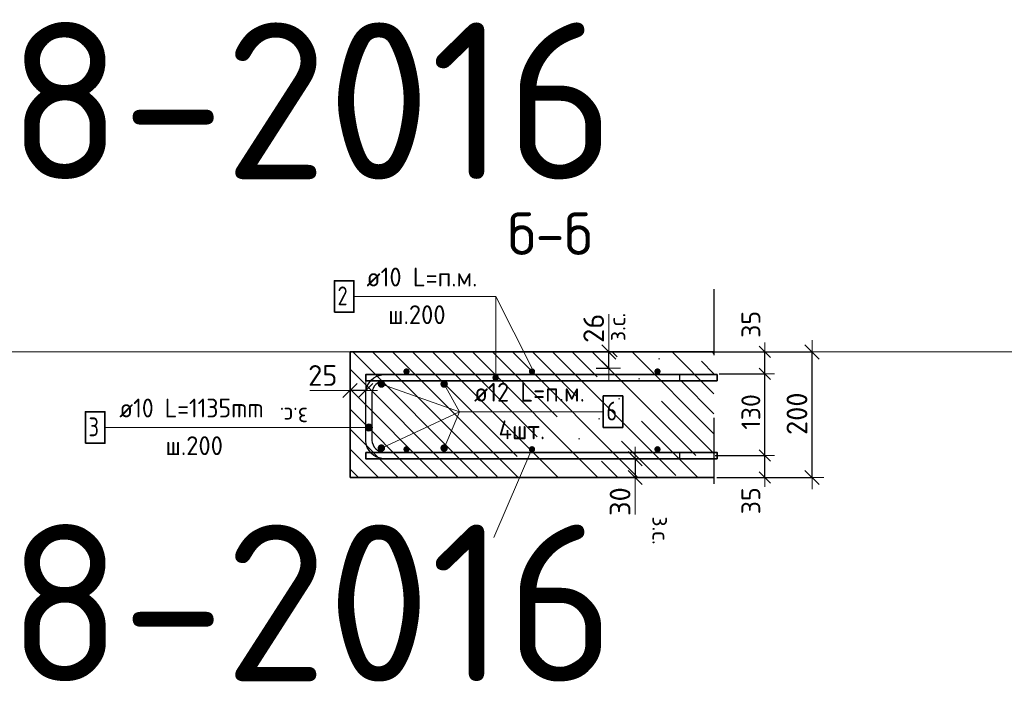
# Model space of a CAD drawing. Header units: metres. Extents: x -38 to 98, y -15 to 19.
# Tile 46 of 64: x 71.64 to 73.21, y 7.01 to 8.07. Entities that reach past the tile are written whole.
import ezdxf

# ---------------------------------------------------------------- set-up
doc = ezdxf.new("R2010")
doc.units = ezdxf.units.M
doc.header["$PDMODE"] = 65
doc.linetypes.add('______4', pattern=[0.135, 0.105, -0.03])
for name, color, linetype, lineweight in [('XR$4$Арм. стержнями верхней зоны', 180, 'Continuous', 35), ('XR$4$Арм. стержнями нижней зоны', 180, 'Continuous', 35), ('XR$4$Арм.стержн. Арматура края', 96, 'Continuous', 35), ('XR$4$Арм.стержн. Доп. арматура', 180, 'Continuous', 35), ('XR$4$Размерная линия (1)', 7, 'Continuous', 13), ('XR$4$Размерная линия_ общее', 7, 'Continuous', 13)]:
    doc.layers.add(name, color=color, linetype=linetype, lineweight=lineweight)
doc.styles.add('ISOCPEUR', font='txt')
doc.dimstyles.new('DIMSTYLE_17', dxfattribs={"dimtxt": 0.03, "dimasz": 0.03, "dimexe": 0, "dimexo": 0, "dimgap": 0.015, "dimtad": 2, "dimdec": 0, "dimlfac": 1000, "dimrnd": 1, "dimzin": 12, "dimdsep": 46, "dimtxsty": 'ISOCPEUR', "dimblk1": 'ALL_ML_STRICH', "dimblk2": 'ALL_ML_STRICH', "dimsah": 1, "dimcen": 0, "dimclrd": 7, "dimclre": 256, "dimclrt": 7, "dimadec": 0, "dimazin": 0, "dimtfac": 1, "dimtdec": 0, "dimtix": 1, "dimtmove": 2, "dimatfit": 3, "dimfxl": 0, "dimtvp": 1.2, "dimtzin": 0, "dimlwd": 0, "dimlwe": -3, "dimarcsym": 0})
doc.dimstyles.new('DIMSTYLE_19', dxfattribs={"dimtxt": 0.033, "dimasz": 0.0375, "dimexe": 0, "dimexo": 0, "dimgap": 0.0165, "dimtad": 2, "dimdec": 0, "dimlfac": 1000, "dimrnd": 1, "dimzin": 12, "dimdsep": 46, "dimtxsty": 'ISOCPEUR', "dimblk1": 'ALL_ML_STRICH', "dimblk2": 'ALL_ML_STRICH', "dimsah": 1, "dimcen": 0, "dimclrd": 7, "dimclre": 256, "dimclrt": 7, "dimadec": 0, "dimazin": 0, "dimtfac": 1, "dimtdec": 0, "dimtix": 1, "dimtmove": 2, "dimatfit": 3, "dimfxl": 0, "dimtvp": 1.2, "dimtzin": 0, "dimlwd": 0, "dimlwe": -3, "dimarcsym": 0})
doc.dimstyles.new('DIMSTYLE_20', dxfattribs={"dimtxt": 0.03, "dimasz": 0.03, "dimexe": 0, "dimexo": 0, "dimgap": 0.015, "dimtad": 2, "dimdec": 0, "dimlfac": 1000, "dimrnd": 1, "dimzin": 12, "dimdsep": 46, "dimtxsty": 'ISOCPEUR', "dimblk1": 'ALL_ML_STRICH', "dimblk2": 'ALL_ML_STRICH', "dimsah": 1, "dimcen": 0, "dimclrd": 7, "dimclre": 256, "dimclrt": 7, "dimadec": 0, "dimazin": 0, "dimtfac": 1, "dimtdec": 0, "dimtix": 1, "dimtmove": 2, "dimatfit": 3, "dimfxl": 0, "dimtzin": 0, "dimlwd": 0, "dimlwe": -3, "dimarcsym": 0})
doc.dimstyles.new('DIMSTYLE_9', dxfattribs={"dimtxt": 0.033, "dimasz": 0.0375, "dimexe": 0, "dimexo": 0, "dimgap": 0.0165, "dimtad": 2, "dimdec": 0, "dimlfac": 1000, "dimrnd": 1, "dimzin": 12, "dimdsep": 46, "dimtxsty": 'ISOCPEUR', "dimblk1": 'ALL_ML_STRICH', "dimblk2": 'ALL_ML_STRICH', "dimsah": 1, "dimcen": 0, "dimclrd": 7, "dimclre": 256, "dimclrt": 7, "dimadec": 0, "dimazin": 0, "dimtfac": 1, "dimtdec": 0, "dimtix": 1, "dimtmove": 2, "dimatfit": 3, "dimfxl": 0, "dimtzin": 0, "dimlwd": 0, "dimlwe": -3, "dimarcsym": 0})

# ---------------------------------------------------------------- blocks, each defined once
blk = doc.blocks.new('ALL_ML_STRICH')
at = {"color": 0, "linetype": 'ByBlock', "lineweight": -2}
for p, q in [((0, -0.5), (0, 0.5)), ((-1, 0), (0.5, 0)), ((-0.3, -0.3), (0.3, 0.3))]:
    blk.add_line(p, q, dxfattribs=at)
blk = doc.blocks.new('*D313')
at = {"layer": 'DEFPOINTS', "color": 7, "linetype": 'Continuous', "lineweight": 13, "transparency": 33554687}
for p in [(72.7273, 7.5419), (72.7273, 7.3419), (72.8988, 7.3419)]:
    blk.add_point(p, dxfattribs=at)
at = {"layer": 'XR$4$Размерная линия_ общее', "color": 253, "linetype": 'Continuous', "lineweight": -2, "true_color": 0xa0a0a0, "transparency": 33554687}
for p, q in [((72.7473, 7.5419), (72.8988, 7.5419)), ((72.7473, 7.3419), (72.8988, 7.3419))]:
    blk.add_line(p, q, dxfattribs=at)
at = {"layer": 'XR$4$Размерная линия_ общее', "color": 7, "linetype": 'Continuous', "lineweight": -2, "transparency": 33554687}
blk.add_line((72.8988, 7.3419), (72.8988, 7.5419), dxfattribs=at)
at = {"layer": 'XR$4$Размерная линия_ общее', "color": 7, "linetype": 'Continuous', "lineweight": 13, "transparency": 33554687, "xscale": 0.0375, "yscale": 0.0375, "zscale": 0.0375}
for p, rotation in [((72.8988, 7.5419), 90), ((72.8988, 7.3419), 270)]:
    blk.add_blockref('ALL_ML_STRICH', p, dxfattribs=dict(at, rotation=rotation))
at = {"layer": 'XR$4$Размерная линия_ общее', "color": 7, "linetype": 'Continuous', "lineweight": 13, "transparency": 33554687, "insert": (72.8748, 7.4435), "char_height": 0.033, "width": 0.099, "attachment_point": 5, "rotation": 90, "style": 'ISOCPEUR'}
blk.add_mtext('\\A1;{200}', dxfattribs=at)
blk = doc.blocks.new('*D314')
at = {"layer": 'DEFPOINTS', "color": 7, "linetype": 'Continuous', "lineweight": 13, "transparency": 33554687}
for p in [(72.7247, 7.3769), (72.744, 7.3419), (72.8238, 7.3419)]:
    blk.add_point(p, dxfattribs=at)
at = {"layer": 'XR$4$Размерная линия (1)', "color": 9, "linetype": 'Continuous', "lineweight": -2, "true_color": 0xc7c7c7, "transparency": 33554687}
for p, q in [((72.7447, 7.3769), (72.8238, 7.3769)), ((72.764, 7.3419), (72.8238, 7.3419))]:
    blk.add_line(p, q, dxfattribs=at)
at = {"layer": 'XR$4$Размерная линия (1)', "color": 7, "linetype": 'Continuous', "lineweight": -2, "transparency": 33554687}
blk.add_line((72.8238, 7.3419), (72.8238, 7.3769), dxfattribs=at)
at = {"layer": 'XR$4$Размерная линия (1)', "color": 7, "linetype": 'Continuous', "lineweight": 13, "transparency": 33554687, "xscale": 0.03, "yscale": 0.03, "zscale": 0.03}
for p, rotation in [((72.8238, 7.3769), 90), ((72.8238, 7.3419), 270)]:
    blk.add_blockref('ALL_ML_STRICH', p, dxfattribs=dict(at, rotation=rotation))
at = {"layer": 'XR$4$Размерная линия (1)', "color": 7, "linetype": 'Continuous', "lineweight": 13, "transparency": 33554687, "insert": (72.8013, 7.3048), "char_height": 0.03, "width": 0.06, "attachment_point": 5, "rotation": 90, "style": 'ISOCPEUR'}
blk.add_mtext('\\A1;{35}', dxfattribs=at)
blk = doc.blocks.new('*D315')
at = {"layer": 'DEFPOINTS', "color": 7, "linetype": 'Continuous', "lineweight": 13, "transparency": 33554687}
for p in [(72.7307, 7.5069), (72.7247, 7.3769), (72.8238, 7.3769)]:
    blk.add_point(p, dxfattribs=at)
at = {"layer": 'XR$4$Размерная линия (1)', "color": 9, "linetype": 'Continuous', "lineweight": -2, "true_color": 0xc7c7c7, "transparency": 33554687}
for p, q in [((72.7507, 7.5069), (72.8238, 7.5069)), ((72.7447, 7.3769), (72.8238, 7.3769))]:
    blk.add_line(p, q, dxfattribs=at)
at = {"layer": 'XR$4$Размерная линия (1)', "color": 7, "linetype": 'Continuous', "lineweight": -2, "transparency": 33554687}
blk.add_line((72.8238, 7.3769), (72.8238, 7.5069), dxfattribs=at)
at = {"layer": 'XR$4$Размерная линия (1)', "color": 7, "linetype": 'Continuous', "lineweight": 13, "transparency": 33554687, "xscale": 0.03, "yscale": 0.03, "zscale": 0.03}
for p, rotation in [((72.8238, 7.5069), 90), ((72.8238, 7.3769), 270)]:
    blk.add_blockref('ALL_ML_STRICH', p, dxfattribs=dict(at, rotation=rotation))
at = {"layer": 'XR$4$Размерная линия (1)', "color": 7, "linetype": 'Continuous', "lineweight": 13, "transparency": 33554687, "insert": (72.8013, 7.4464), "char_height": 0.03, "width": 0.09, "attachment_point": 5, "rotation": 90, "style": 'ISOCPEUR'}
blk.add_mtext('\\A1;{130}', dxfattribs=at)
blk = doc.blocks.new('*D316')
at = {"layer": 'DEFPOINTS', "color": 7, "linetype": 'Continuous', "lineweight": 13, "transparency": 33554687}
for p in [(72.7203, 7.5419), (72.7307, 7.5069), (72.8238, 7.5069)]:
    blk.add_point(p, dxfattribs=at)
at = {"layer": 'XR$4$Размерная линия (1)', "color": 9, "linetype": 'Continuous', "lineweight": -2, "true_color": 0xc7c7c7, "transparency": 33554687}
for p, q in [((72.7403, 7.5419), (72.8238, 7.5419)), ((72.7507, 7.5069), (72.8238, 7.5069))]:
    blk.add_line(p, q, dxfattribs=at)
at = {"layer": 'XR$4$Размерная линия (1)', "color": 7, "linetype": 'Continuous', "lineweight": -2, "transparency": 33554687}
blk.add_line((72.8238, 7.5069), (72.8238, 7.5419), dxfattribs=at)
at = {"layer": 'XR$4$Размерная линия (1)', "color": 7, "linetype": 'Continuous', "lineweight": 13, "transparency": 33554687, "xscale": 0.03, "yscale": 0.03, "zscale": 0.03}
for p, rotation in [((72.8238, 7.5419), 90), ((72.8238, 7.5069), 270)]:
    blk.add_blockref('ALL_ML_STRICH', p, dxfattribs=dict(at, rotation=rotation))
at = {"layer": 'XR$4$Размерная линия (1)', "color": 7, "linetype": 'Continuous', "lineweight": 13, "transparency": 33554687, "insert": (72.8014, 7.5858), "char_height": 0.03, "width": 0.06, "attachment_point": 5, "rotation": 90, "style": 'ISOCPEUR'}
blk.add_mtext('\\A1;{35}', dxfattribs=at)
blk = doc.blocks.new('*D317')
at = {"layer": 'DEFPOINTS', "color": 7, "linetype": 'Continuous', "lineweight": 13, "transparency": 33554687}
for p in [(72.5769, 7.3719), (72.6169, 7.3719), (72.5769, 7.3419)]:
    blk.add_point(p, dxfattribs=at)
at = {"layer": 'XR$4$Размерная линия_ общее', "color": 253, "linetype": 'Continuous', "lineweight": -2, "true_color": 0xa0a0a0, "transparency": 33554687}
for p, q in [((72.5969, 7.3719), (72.6169, 7.3719)), ((72.5969, 7.3419), (72.6169, 7.3419))]:
    blk.add_line(p, q, dxfattribs=at)
at = {"layer": 'XR$4$Размерная линия_ общее', "color": 7, "linetype": 'Continuous', "lineweight": -2, "transparency": 33554687}
blk.add_line((72.6169, 7.3719), (72.6169, 7.3419), dxfattribs=at)
at = {"layer": 'XR$4$Размерная линия_ общее', "color": 7, "linetype": 'Continuous', "lineweight": 13, "transparency": 33554687, "xscale": 0.0375, "yscale": 0.0375, "zscale": 0.0375}
for p, rotation in [((72.6169, 7.3719), 90), ((72.6169, 7.3419), 270)]:
    blk.add_blockref('ALL_ML_STRICH', p, dxfattribs=dict(at, rotation=rotation))
at = {"layer": 'XR$4$Размерная линия_ общее', "color": 7, "linetype": 'Continuous', "lineweight": 13, "transparency": 33554687, "insert": (72.5929, 7.3035), "char_height": 0.033, "width": 0.066, "attachment_point": 5, "rotation": 90, "style": 'ISOCPEUR'}
blk.add_mtext('\\A1;{30}', dxfattribs=at)
at = {"layer": 'XR$4$Размерная линия_ общее', "color": 7, "linetype": 'Continuous', "lineweight": 13, "transparency": 33554687, "insert": (72.6714, 7.28), "char_height": 0.027, "width": 0.00135, "attachment_point": 1, "rotation": 270, "line_spacing_factor": 0.60241, "style": 'ISOCPEUR'}
blk.add_mtext('з.с.', dxfattribs=at)
blk = doc.blocks.new('*D318')
at = {"layer": 'DEFPOINTS', "color": 7, "linetype": 'Continuous', "lineweight": 13, "transparency": 33554687}
for p in [(72.1875, 7.4805), (72.1625, 7.4405), (72.1875, 7.4455)]:
    blk.add_point(p, dxfattribs=at)
at = {"layer": 'XR$4$Размерная линия_ общее', "color": 253, "linetype": 'Continuous', "lineweight": -2, "true_color": 0xa0a0a0, "transparency": 33554687}
for p, q in [((72.1625, 7.4605), (72.1625, 7.4805)), ((72.1875, 7.4655), (72.1875, 7.4805))]:
    blk.add_line(p, q, dxfattribs=at)
at = {"layer": 'XR$4$Размерная линия_ общее', "color": 7, "linetype": 'Continuous', "lineweight": -2, "transparency": 33554687}
blk.add_line((72.1875, 7.4805), (72.1625, 7.4805), dxfattribs=at)
at = {"layer": 'XR$4$Размерная линия_ общее', "color": 7, "linetype": 'Continuous', "lineweight": 13, "transparency": 33554687, "xscale": 0.0375, "yscale": 0.0375, "zscale": 0.0375}
for p, rotation in [((72.1625, 7.4805), 180), ((72.1875, 7.4805), 360)]:
    blk.add_blockref('ALL_ML_STRICH', p, dxfattribs=dict(at, rotation=rotation))
at = {"layer": 'XR$4$Размерная линия_ общее', "color": 7, "linetype": 'Continuous', "lineweight": 13, "transparency": 33554687, "insert": (72.1191, 7.5045), "char_height": 0.033, "width": 0.066, "attachment_point": 5, "style": 'ISOCPEUR'}
blk.add_mtext('\\A1;{25}', dxfattribs=at)
at = {"layer": 'XR$4$Размерная линия_ общее', "color": 7, "linetype": 'Continuous', "lineweight": 13, "transparency": 33554687, "insert": (72.0955, 7.4262), "char_height": 0.027, "width": 0.00135, "attachment_point": 1, "rotation": 180, "line_spacing_factor": 0.60241, "style": 'ISOCPEUR'}
blk.add_mtext('з.с.', dxfattribs=at)
blk = doc.blocks.new('*D457')
at = {"layer": 'DEFPOINTS', "color": 7, "linetype": 'Continuous', "lineweight": 13, "transparency": 33554687}
for p in [(72.5349, 7.5419), (72.5349, 7.5159), (72.5749, 7.5159)]:
    blk.add_point(p, dxfattribs=at)
at = {"layer": 'XR$4$Размерная линия_ общее', "color": 253, "linetype": 'Continuous', "lineweight": -2, "true_color": 0xa0a0a0, "transparency": 33554687}
for p, q in [((72.5549, 7.5419), (72.5749, 7.5419)), ((72.5549, 7.5159), (72.5749, 7.5159))]:
    blk.add_line(p, q, dxfattribs=at)
at = {"layer": 'XR$4$Размерная линия_ общее', "color": 7, "linetype": 'Continuous', "lineweight": -2, "transparency": 33554687}
blk.add_line((72.5749, 7.5159), (72.5749, 7.5419), dxfattribs=at)
at = {"layer": 'XR$4$Размерная линия_ общее', "color": 7, "linetype": 'Continuous', "lineweight": 13, "transparency": 33554687, "xscale": 0.0375, "yscale": 0.0375, "zscale": 0.0375}
for p, rotation in [((72.5749, 7.5419), 90), ((72.5749, 7.5159), 270)]:
    blk.add_blockref('ALL_ML_STRICH', p, dxfattribs=dict(at, rotation=rotation))
at = {"layer": 'XR$4$Размерная линия_ общее', "color": 7, "linetype": 'Continuous', "lineweight": 13, "transparency": 33554687, "insert": (72.5744, 7.5592), "char_height": 0.027, "width": 0.00135, "attachment_point": 1, "rotation": 90, "line_spacing_factor": 0.60241, "style": 'ISOCPEUR'}
blk.add_mtext('з.с.', dxfattribs=at)
at = {"layer": 'XR$4$Размерная линия_ общее', "color": 7, "linetype": 'Continuous', "lineweight": 13, "transparency": 33554687, "insert": (72.5509, 7.5796), "char_height": 0.033, "width": 0.066, "attachment_point": 5, "rotation": 90, "style": 'ISOCPEUR'}
blk.add_mtext('\\A1;{26}', dxfattribs=at)

msp = doc.modelspace()

# ---------------------------------------------------------------- hatches: boundary and pattern name
at = {"linetype": 'Continuous', "lineweight": 13, "transparency": 33554687}
h = msp.add_hatch(dxfattribs=at)
h.set_pattern_fill('__________540', scale=0.015, style=0, pattern_type=2)
h.set_pattern_definition([(135, (0, 0), (-0.031819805, -0.031819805), [0.4, -0.05, 0, -0.05]), (135, (-0.01591, -0.01591), (-0.031819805, -0.031819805), [0.8, -0.1, 0.1, -0.1])])
h.paths.add_polyline_path([(72.1625, 7.5419), (72.1625, 7.3419), (72.7424, 7.3419), (72.7424, 7.5419)], flags=0)
at = {"layer": 'XR$4$Арм. стержнями верхней зоны', "linetype": 'Continuous', "lineweight": 35, "transparency": 33554687}
for points in [[(72.2575, 7.5109), (72.2572, 7.5128), (72.2561, 7.5144), (72.2545, 7.5155), (72.2525, 7.5159), (72.2506, 7.5155), (72.249, 7.5144), (72.2479, 7.5128), (72.2475, 7.5109), (72.2479, 7.509), (72.249, 7.5073), (72.2506, 7.5063), (72.2525, 7.5059), (72.2545, 7.5063), (72.2561, 7.5073), (72.2572, 7.509)], [(72.4575, 7.5109), (72.4572, 7.5128), (72.4561, 7.5144), (72.4545, 7.5155), (72.4525, 7.5159), (72.4506, 7.5155), (72.449, 7.5144), (72.4479, 7.5128), (72.4475, 7.5109), (72.4479, 7.509), (72.449, 7.5073), (72.4506, 7.5063), (72.4525, 7.5059), (72.4545, 7.5063), (72.4561, 7.5073), (72.4572, 7.509)], [(72.6575, 7.5109), (72.6572, 7.5128), (72.6561, 7.5144), (72.6545, 7.5155), (72.6525, 7.5159), (72.6506, 7.5155), (72.649, 7.5144), (72.6479, 7.5128), (72.6475, 7.5109), (72.6479, 7.509), (72.649, 7.5073), (72.6506, 7.5063), (72.6525, 7.5059), (72.6545, 7.5063), (72.6561, 7.5073), (72.6572, 7.509)]]:
    msp.add_hatch(color=4, dxfattribs=at).paths.add_polyline_path(points)
at = {"layer": 'XR$4$Арм. стержнями верхней зоны', "linetype": 'Continuous', "lineweight": 13, "transparency": 33554687}
for points in [[(72.3986, 7.5031), (72.3908, 7.5031), (72.3902, 7.5009)], [(72.3986, 7.5031), (72.3902, 7.5009), (72.3992, 7.5009)], [(72.3992, 7.5009), (72.3902, 7.5009), (72.3908, 7.4986)], [(72.3969, 7.5047), (72.3924, 7.5047), (72.3908, 7.5031)], [(72.3969, 7.5047), (72.3908, 7.5031), (72.3986, 7.5031)], [(72.3992, 7.5009), (72.3908, 7.4986), (72.3986, 7.4986)], [(72.3924, 7.5047), (72.3969, 7.5047), (72.3947, 7.5054)], [(72.3986, 7.4986), (72.3908, 7.4986), (72.3924, 7.497)], [(72.3986, 7.4986), (72.3924, 7.497), (72.3969, 7.497)], [(72.3969, 7.497), (72.3924, 7.497), (72.3947, 7.4964)]]:
    msp.add_hatch(color=7, dxfattribs=at).paths.add_polyline_path(points)
at = {"layer": 'XR$4$Арм. стержнями нижней зоны', "linetype": 'Continuous', "lineweight": 35, "transparency": 33554687}
for points in [[(72.2575, 7.3869), (72.2572, 7.3888), (72.2561, 7.3904), (72.2545, 7.3915), (72.2525, 7.3919), (72.2506, 7.3915), (72.249, 7.3904), (72.2479, 7.3888), (72.2475, 7.3869), (72.2479, 7.385), (72.249, 7.3833), (72.2506, 7.3823), (72.2525, 7.3819), (72.2545, 7.3823), (72.2561, 7.3833), (72.2572, 7.385)], [(72.4575, 7.3869), (72.4572, 7.3888), (72.4561, 7.3904), (72.4545, 7.3915), (72.4525, 7.3919), (72.4506, 7.3915), (72.449, 7.3904), (72.4479, 7.3888), (72.4475, 7.3869), (72.4479, 7.385), (72.449, 7.3833), (72.4506, 7.3823), (72.4525, 7.3819), (72.4545, 7.3823), (72.4561, 7.3833), (72.4572, 7.385)], [(72.6575, 7.3869), (72.6572, 7.3888), (72.6561, 7.3904), (72.6545, 7.3915), (72.6525, 7.3919), (72.6506, 7.3915), (72.649, 7.3904), (72.6479, 7.3888), (72.6475, 7.3869), (72.6479, 7.385), (72.649, 7.3833), (72.6506, 7.3823), (72.6525, 7.3819), (72.6545, 7.3823), (72.6561, 7.3833), (72.6572, 7.385)]]:
    msp.add_hatch(color=4, dxfattribs=at).paths.add_polyline_path(points)
at = {"layer": 'XR$4$Арм.стержн. Арматура края', "linetype": 'Continuous', "lineweight": 13, "transparency": 33554687}
for points in [[(72.1877, 7.4188), (72.1877, 7.4244), (72.1869, 7.4216)], [(72.1877, 7.4244), (72.1897, 7.4168), (72.1897, 7.4265)], [(72.1877, 7.4244), (72.1877, 7.4188), (72.1897, 7.4168)], [(72.1897, 7.4265), (72.1925, 7.416), (72.1925, 7.4272)], [(72.1897, 7.4265), (72.1897, 7.4168), (72.1925, 7.416)], [(72.1925, 7.4272), (72.1925, 7.416), (72.1954, 7.4168)], [(72.1925, 7.4272), (72.1954, 7.4168), (72.1954, 7.4265)], [(72.1954, 7.4265), (72.1954, 7.4168), (72.1974, 7.4188)], [(72.1954, 7.4265), (72.1974, 7.4188), (72.1974, 7.4244)], [(72.1974, 7.4244), (72.1974, 7.4188), (72.1982, 7.4216)]]:
    msp.add_hatch(color=7, dxfattribs=at).paths.add_polyline_path(points)
at = {"layer": 'XR$4$Арм.стержн. Доп. арматура', "linetype": 'Continuous', "lineweight": 50, "transparency": 33554687}
for points in [[(72.2185, 7.4908), (72.2181, 7.4931), (72.2168, 7.495), (72.2148, 7.4963), (72.2125, 7.4968), (72.2102, 7.4963), (72.2083, 7.495), (72.207, 7.4931), (72.2065, 7.4908), (72.207, 7.4885), (72.2083, 7.4865), (72.2102, 7.4852), (72.2125, 7.4848), (72.2148, 7.4852), (72.2168, 7.4865), (72.2181, 7.4885)], [(72.3185, 7.4908), (72.3181, 7.4931), (72.3168, 7.495), (72.3148, 7.4963), (72.3125, 7.4968), (72.3102, 7.4963), (72.3083, 7.495), (72.307, 7.4931), (72.3065, 7.4908), (72.307, 7.4885), (72.3083, 7.4865), (72.3102, 7.4852), (72.3125, 7.4848), (72.3148, 7.4852), (72.3168, 7.4865), (72.3181, 7.4885)], [(72.2185, 7.3888), (72.2181, 7.3911), (72.2168, 7.3931), (72.2148, 7.3944), (72.2125, 7.3948), (72.2102, 7.3944), (72.2083, 7.3931), (72.207, 7.3911), (72.2065, 7.3888), (72.207, 7.3865), (72.2083, 7.3846), (72.2102, 7.3833), (72.2125, 7.3828), (72.2148, 7.3833), (72.2168, 7.3846), (72.2181, 7.3865)], [(72.3185, 7.3888), (72.3181, 7.3911), (72.3168, 7.3931), (72.3148, 7.3944), (72.3125, 7.3948), (72.3102, 7.3944), (72.3083, 7.3931), (72.307, 7.3911), (72.3065, 7.3888), (72.307, 7.3865), (72.3083, 7.3846), (72.3102, 7.3833), (72.3125, 7.3828), (72.3148, 7.3833), (72.3168, 7.3846), (72.3181, 7.3865)]]:
    msp.add_hatch(color=34, dxfattribs=at).paths.add_polyline_path(points)

# ---------------------------------------------------------------- linework, layer by layer
at = {"color": 7, "linetype": '______4', "lineweight": 25, "transparency": 33554687}
msp.add_line((72.7424, 7.6419), (72.7424, 7.2419), dxfattribs=at)
at = {"color": 7, "linetype": 'Continuous', "lineweight": 13, "transparency": 33554687}
for p, q in [((72.4525, 7.5169), (72.3947, 7.6303)), ((72.5749, 7.5419), (72.5749, 7.6019)), ((86.1585, 7.5419), (67.6585, 7.5419)), ((72.1625, 7.4805), (72.0985, 7.4805)), ((72.4525, 7.3869), (72.3918, 7.2464)), ((72.6169, 7.3419), (72.6169, 7.2829))]:
    msp.add_line(p, q, dxfattribs=at)
at = {"color": 7, "linetype": 'Continuous', "lineweight": 35, "transparency": 33554687}
for p, q in [((72.1625, 7.5419), (72.1625, 7.3419)), ((72.7424, 7.5419), (72.1625, 7.5419)), ((72.1625, 7.3419), (72.7424, 7.3419))]:
    msp.add_line(p, q, dxfattribs=at)
at = {"layer": 'XR$4$Арм. стержнями верхней зоны', "color": 7, "linetype": 'Continuous', "lineweight": 13, "transparency": 33554687}
for p, q in [((72.1687, 7.6303), (72.3947, 7.6303)), ((72.3947, 7.6303), (72.3947, 7.5009)), ((72.3902, 7.5009), (72.3902, 7.5009)), ((72.3947, 7.5054), (72.3947, 7.5054)), ((72.3992, 7.5009), (72.3992, 7.5009)), ((72.3947, 7.4964), (72.3947, 7.4964))]:
    msp.add_line(p, q, dxfattribs=at)
at = {"layer": 'XR$4$Арм. стержнями верхней зоны', "color": 7, "linetype": 'Continuous', "lineweight": 35, "transparency": 33554687}
msp.add_lwpolyline([(72.1377, 7.6053), (72.1687, 7.6053), (72.1687, 7.6553), (72.1377, 7.6553), (72.1377, 7.6053)], dxfattribs=at)
at = {"layer": 'XR$4$Арм. стержнями верхней зоны', "color": 4, "linetype": 'Continuous', "lineweight": 35, "transparency": 33554687}
msp.add_lwpolyline([(72.7474, 7.4959), (72.1875, 7.4959), (72.1875, 7.5059), (72.7474, 7.5059), (72.7474, 7.4959)], dxfattribs=at)
at = {"layer": 'XR$4$Арм. стержнями верхней зоны', "color": 7, "linetype": 'Continuous', "lineweight": 13, "transparency": 33554687}
msp.add_circle((72.3947, 7.5009), 0.0045, dxfattribs=at)
at = {"layer": 'XR$4$Арм. стержнями нижней зоны', "color": 4, "linetype": 'Continuous', "lineweight": 35, "transparency": 33554687}
msp.add_lwpolyline([(72.1875, 7.3819), (72.7474, 7.3819), (72.7474, 7.3719), (72.1875, 7.3719), (72.1875, 7.3819)], dxfattribs=at)
at = {"layer": 'XR$4$Арм.стержн. Арматура края', "color": 7, "linetype": 'Continuous', "lineweight": 13, "transparency": 33554687}
for p, q in [((72.1925, 7.4272), (72.1925, 7.4272)), ((71.7719, 7.4216), (72.0819, 7.4216)), ((72.0819, 7.4216), (72.1925, 7.4216)), ((72.1869, 7.4216), (72.1869, 7.4216)), ((72.1925, 7.416), (72.1925, 7.416)), ((72.1982, 7.4216), (72.1982, 7.4216))]:
    msp.add_line(p, q, dxfattribs=at)
at = {"layer": 'XR$4$Арм.стержн. Арматура края', "color": 4, "linetype": 'Continuous', "lineweight": 25, "transparency": 33554687}
msp.add_lwpolyline([(72.6875, 7.3719), (72.2161, 7.3719), (72.2109, 7.3726), (72.2055, 7.3744), (72.2004, 7.3772), (72.1963, 7.3806), (72.1929, 7.3848), (72.1901, 7.3898), (72.1883, 7.3952), (72.1875, 7.4004), (72.1875, 7.4773), (72.1883, 7.4825), (72.1901, 7.488), (72.1929, 7.493), (72.1963, 7.4971), (72.2004, 7.5006), (72.2055, 7.5034), (72.2109, 7.5052), (72.2161, 7.5059), (72.6875, 7.5059), (72.6875, 7.4959), (72.2168, 7.4959), (72.2132, 7.4954), (72.2095, 7.4942), (72.2061, 7.4923), (72.2034, 7.49), (72.2011, 7.4873), (72.1993, 7.4839), (72.198, 7.4803), (72.1975, 7.4766), (72.1975, 7.4011), (72.198, 7.3975), (72.1993, 7.3938), (72.2011, 7.3905), (72.2034, 7.3877), (72.2061, 7.3855), (72.2095, 7.3836), (72.2132, 7.3824), (72.2168, 7.3819), (72.6875, 7.3819), (72.6875, 7.3719)], dxfattribs=at)
at = {"layer": 'XR$4$Арм.стержн. Арматура края', "color": 7, "linetype": 'Continuous', "lineweight": 35, "transparency": 33554687}
msp.add_lwpolyline([(71.7409, 7.3966), (71.7719, 7.3966), (71.7719, 7.4466), (71.7409, 7.4466), (71.7409, 7.3966)], dxfattribs=at)
at = {"layer": 'XR$4$Арм.стержн. Арматура края', "color": 7, "linetype": 'Continuous', "lineweight": 13, "transparency": 33554687}
msp.add_circle((72.1925, 7.4216), 0.00563, dxfattribs=at)
at = {"layer": 'XR$4$Арм.стержн. Доп. арматура', "color": 7, "linetype": 'Continuous', "lineweight": 13, "transparency": 33554687}
for q in [(72.2125, 7.4908), (72.3125, 7.4908), (72.2125, 7.3888), (72.3125, 7.3888), (72.5662, 7.4468)]:
    msp.add_line((72.3372, 7.4468), q, dxfattribs=at)
at = {"layer": 'XR$4$Арм.стержн. Доп. арматура', "color": 7, "linetype": 'Continuous', "lineweight": 35, "transparency": 33554687}
msp.add_lwpolyline([(72.5662, 7.4218), (72.5972, 7.4218), (72.5972, 7.4718), (72.5662, 7.4718), (72.5662, 7.4218)], dxfattribs=at)

# ---------------------------------------------------------------- texts
at = {"color": 7, "linetype": 'Continuous', "lineweight": 35, "transparency": 33554687, "char_height": 0.25, "width": 2.743715, "attachment_point": 7, "style": 'ISOCPEUR'}
for insert in [(70.0894, 7.8169), (70.0894, 7.0169)]:
    msp.add_mtext('\\W0.96;ГОСТ 34028-2016', dxfattribs=dict(at, insert=insert))
at = {"color": 7, "linetype": 'Continuous', "lineweight": 50, "transparency": 33554687, "insert": (72.4813, 7.7303), "char_height": 0.0675, "width": 0.172565, "attachment_point": 5, "style": 'ISOCPEUR'}
msp.add_mtext('\\A1;{\\fISOCPEUR|i0|b0;\\H0.067500;\\W1.000000;\\C7;б-б}\\P', dxfattribs=at)
at = {"layer": 'XR$4$Арм. стержнями верхней зоны', "color": 7, "linetype": 'Continuous', "lineweight": 25, "transparency": 33554687, "char_height": 0.03, "attachment_point": 7, "style": 'ISOCPEUR'}
for s, insert, width in [('\\W0.94;ø10 L=п.м.', (72.1887, 7.6463), 0.199983), ('\\W0.78;2', (72.1427, 7.6163), 0.032641), ('\\W0.95;ш.200 ', (72.2232, 7.5863), 0.1312)]:
    msp.add_mtext(s, dxfattribs=dict(at, insert=insert, width=width))
at = {"layer": 'XR$4$Арм.стержн. Арматура края', "color": 7, "linetype": 'Continuous', "lineweight": 25, "transparency": 33554687, "char_height": 0.03, "attachment_point": 7, "style": 'ISOCPEUR'}
for s, insert, width in [('\\W0.92;ø10 L=1135mm ', (71.7949, 7.4376), 0.280669), ('\\W0.78;3', (71.7459, 7.4076), 0.032641), ('\\W0.95;ш.200 ', (71.8684, 7.3776), 0.1312)]:
    msp.add_mtext(s, dxfattribs=dict(at, insert=insert, width=width))
at = {"layer": 'XR$4$Арм.стержн. Доп. арматура', "color": 7, "linetype": 'Continuous', "lineweight": 25, "transparency": 33554687, "char_height": 0.03, "attachment_point": 7, "style": 'ISOCPEUR'}
for s, insert, width in [('\\W0.94;ø12 L=п.м.', (72.3602, 7.4628), 0.199983), ('\\W0.78;6', (72.5712, 7.4328), 0.032641), ('\\W0.95;4шт. ', (72.3992, 7.4028), 0.119158)]:
    msp.add_mtext(s, dxfattribs=dict(at, insert=insert, width=width))

# ---------------------------------------------------------------- dimensions: what is measured, and where the dimension line sits
at = {"layer": 'XR$4$Размерная линия (1)', "color": 7, "linetype": 'Continuous', "lineweight": 13, "transparency": 33554687}
for base, p1, p2, dimstyle, picture, middle in [((72.8238, 7.5419), (72.7507, 7.5069), (72.7403, 7.5419), 'DIMSTYLE_17', '*D316', (72.8014, 7.5858)), ((72.8238, 7.5069), (72.7447, 7.3769), (72.7507, 7.5069), 'DIMSTYLE_20', '*D315', (72.8013, 7.4464)), ((72.8238, 7.3769), (72.764, 7.3419), (72.7447, 7.3769), 'DIMSTYLE_17', '*D314', (72.8013, 7.3048))]:
    dim = msp.add_linear_dim(base=base, p1=p1, p2=p2, angle=90, dimstyle=dimstyle, override={"dimpost": '<>', "dimclrd": 7, "dimclre": 9, "dimclrt": 7, "dimlwd": 0, "dimlwe": 65533}, dxfattribs=at)
    dim.commit()
    dim.dimension.update_dxf_attribs({"geometry": picture, "text_midpoint": middle, "dimtype": 160})
at = {"layer": 'XR$4$Размерная линия_ общее', "color": 7, "linetype": 'Continuous', "lineweight": 13, "transparency": 33554687}
for base, p1, p2, angle, picture, middle in [((72.5749, 7.5419), (72.5549, 7.5159), (72.5549, 7.5419), 90, '*D457', (72.5509, 7.5796)), ((72.1625, 7.4805), (72.1875, 7.4655), (72.1625, 7.4605), 180, '*D318', (72.1191, 7.5045)), ((72.6169, 7.3419), (72.5969, 7.3719), (72.5969, 7.3419), 270, '*D317', (72.5929, 7.3035))]:
    dim = msp.add_linear_dim(base=base, p1=p1, p2=p2, angle=angle, text='<>\\Xз.с.', dimstyle='DIMSTYLE_19', override={"dimpost": '<>', "dimclrd": 7, "dimclre": 253, "dimclrt": 7, "dimlwd": 0, "dimlwe": 65533}, dxfattribs=at)
    dim.commit()
    dim.dimension.update_dxf_attribs({"geometry": picture, "text_midpoint": middle, "dimtype": 160})
dim = msp.add_linear_dim(base=(72.8988, 7.5419), p1=(72.7473, 7.3419), p2=(72.7473, 7.5419), angle=90, dimstyle='DIMSTYLE_9', override={"dimpost": '<>', "dimclrd": 7, "dimclre": 253, "dimclrt": 7, "dimlwd": 0, "dimlwe": 65533}, dxfattribs=at)
dim.commit()
dim.dimension.update_dxf_attribs({"geometry": '*D313', "text_midpoint": (72.8748, 7.4435), "dimtype": 160})

doc.saveas('drawing.dxf')
